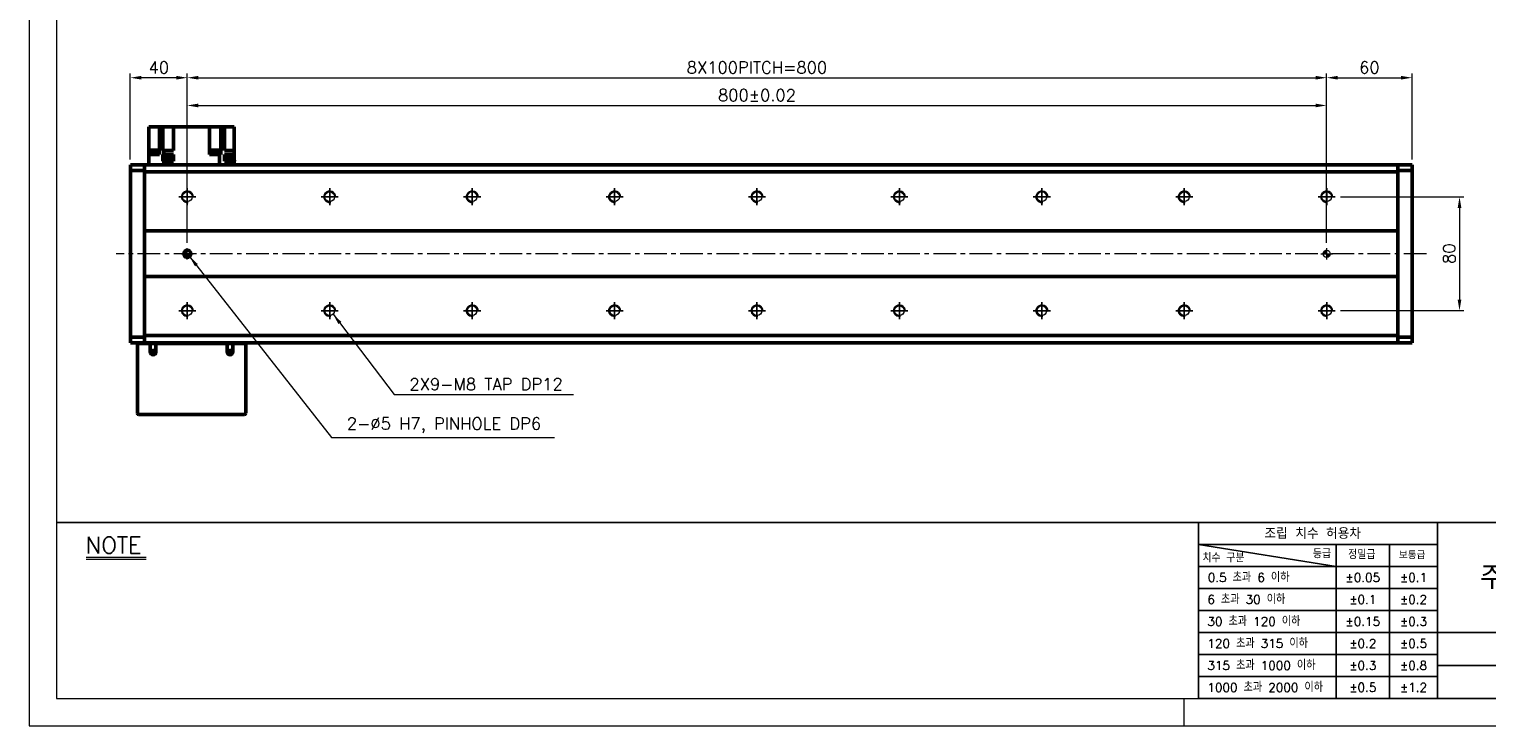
# Model space of a CAD drawing. Header units: millimetres. Extents: x 46891 to 50168, y 6223 to 9676.
# Tile 1 of 5: x 48547 to 49570, y 8529 to 9018. Entities that reach past the tile are written whole.
import ezdxf

# ---------------------------------------------------------------- set-up
doc = ezdxf.new("R2010")
doc.units = ezdxf.units.MM
doc.header["$LTSCALE"] = 0.5
doc.linetypes.add('CENTER', pattern=[50.8, 31.75, -6.35, 6.35, -6.35])
doc.layers.get('0').update_dxf_attribs({"lineweight": 20})
for name, color, linetype, lineweight in [('1', 1, 'CENTER', 13), ('4', 4, 'Continuous', 13), ('외형선(ISO)', 7, 'Continuous', 50)]:
    doc.layers.add(name, color=color, linetype=linetype, lineweight=lineweight)
for name, color, linetype in [('3', 3, 'Continuous'), ('C', 1, 'CENTER'), ('DIM', 4, 'Continuous')]:
    doc.layers.add(name, color=color, linetype=linetype)
doc.styles.add('DSR TEXT', font='romans.shx', dxfattribs={"bigfont": 'whgtxt.shx'})
doc.styles.get("Standard").update_dxf_attribs({"font": 'romans.shx', "bigfont": 'whgtxt.shx'})
doc.dimstyles.new('DSR', dxfattribs={"dimscale": 2, "dimtxt": 3, "dimasz": 3, "dimexe": 0.5, "dimexo": 0.5, "dimgap": 0.5, "dimtad": 1, "dimdsep": 46, "dimtxsty": 'Standard', "dimcen": 2.5, "dimclrd": 4, "dimclre": 4, "dimclrt": 2, "dimadec": 0, "dimazin": 2, "dimtfac": 1, "dimtmove": 0, "dimatfit": 3, "dimfxl": 0, "dimlwd": -1, "dimlwe": -1, "dimarcsym": 0})

# ---------------------------------------------------------------- blocks, each defined once
blk = doc.blocks.new('A$C13F00394')
for p, q in [((-202.34, 25.67), (-191.42, 25.67)), ((-202.34, 25.3), (-191.42, 25.3))]:
    blk.add_line(p, q)
at = {"layer": '3'}
for p, q in [((0, 32), (-207.68, 32)), ((0, 32), (202.32, 32)), ((0, 32), (0, 0)), ((43.43, 32), (43.43, 0)), ((0, 28), (25, 24)), ((43.43, 28), (0, 28)), ((25, 28), (25, 0)), ((34.7, 28), (34.7, 0)), ((43.43, 24), (0, 24)), ((43.43, 20), (0, 20)), ((43.43, 16), (0, 16)), ((0, 12), (129.32, 12)), ((43.43, 8), (0, 8)), ((97.32, 6), (43.43, 6)), ((43.43, 4), (0, 4)), ((0, 0), (202.32, 0))]:
    blk.add_line(p, q, dxfattribs=at)
at = {"color": 0, "style": 'DSR TEXT'}
for s, height, p in [('조립 치수 허용차', 2, (11.97, 29.02)), ('등급', 1.5, (20.77, 25.52)), ('정밀급', 1.5, (27.18, 25.37)), ('보통급', 1.3, (36.41, 25.38)), ('치수 구분', 1.5, (0.69, 24.78)), (' 0.5 초과 6 이하', 1.6, (0.56, 21.19)), (' 6 초과 30 이하', 1.6, (0.49, 17.19)), (' 30 초과 120 이하', 1.6, (0.49, 13.19)), (' 120 초과 315 이하', 1.6, (0.49, 9.19)), (' 315 초과 1000 이하', 1.6, (0.49, 5.19)), (' 1000 초과 2000 이하', 1.6, (0.49, 1.19))]:
    blk.add_text(s, height=height, dxfattribs=at).set_placement(p)
at = {"color": 7, "insert": (70.37, 22), "char_height": 4.2, "attachment_point": 5, "style": 'DSR TEXT'}
blk.add_mtext('주식회사 디에스알', dxfattribs=at)
at = {"color": 0, "char_height": 1.6, "attachment_point": 5, "style": 'DSR TEXT'}
for s, insert in [('%%P0.05', (29.85, 22)), ('%%P0.1', (39.07, 22)), ('%%P0.1', (29.85, 18)), ('%%P0.2', (39.07, 18)), ('%%P0.15', (29.85, 14)), ('%%P0.3', (39.07, 14)), ('%%P0.2', (29.85, 10)), ('%%P0.5', (39.07, 10)), ('%%P0.3', (29.85, 6)), ('%%P0.8', (39.07, 6)), ('%%P0.5', (29.85, 2)), ('%%P1.2', (39.07, 2))]:
    blk.add_mtext(s, dxfattribs=dict(at, insert=insert))
at = {"layer": '4', "color": 0, "style": 'DSR TEXT'}
blk.add_text('NOTE', height=3, dxfattribs=at).set_placement((-202.39, 26.38))
blk = doc.blocks.new('A$C1C1952E1')
at = {"color": 1}
blk.add_lwpolyline([(0, 0), (420, 0), (420, 297), (0, 297)], close=True, dxfattribs=at)
at = {"color": 3}
blk.add_lwpolyline([(5, 5), (415, 5), (415, 292), (5, 292)], close=True, dxfattribs=at)
blk = doc.blocks.new('A$C33E56CC6')
h = blk.add_hatch()
h.set_pattern_fill('ANSI31', color=256, style=0)
h.set_pattern_definition([(45, (-7065.45672, -6508.5399), (-0.0883883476, 0.0883883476), [])])
h.paths.add_polyline_path([(4, 6.5, 0.414214), (1.5, 4), (4, 4)])
h.paths.add_polyline_path([(6.5, 4), (4, 4), (4, 1.5, 0.414214)])
blk.add_circle((4, 4), 2.5)
at = {"layer": '1'}
for p, q in [((0, 4), (8, 4)), ((4, 0), (4, 8))]:
    blk.add_line(p, q, dxfattribs=at)
blk = doc.blocks.new('tap8')
blk.add_circle((0, 0), 3.4)
at = {"layer": 'C', "color": 1, "linetype": 'CENTER'}
for p, q in [((-6, 0), (6, 0)), ((0, -6), (0, 6))]:
    blk.add_line(p, q, dxfattribs=at)
at = {"layer": 'DIM', "color": 3}
blk.add_arc((0, 0), 4, 263.8455, 189.4314, dxfattribs=at)
blk = doc.blocks.new('*D114')
at = {"color": 1, "linetype": 'ByBlock'}
for p, q in [((48657.7, 8868.3), (48657.7, 8967.8)), ((49457.7, 8868.3), (49457.7, 8967.8)), ((48665.5, 8964.8), (49449.9, 8964.8))]:
    blk.add_line(p, q, dxfattribs=at)
at = {"color": 1}
for points in [[(48665.5, 8966.1), (48665.5, 8963.5), (48657.7, 8964.8)], [(49449.9, 8966.1), (49449.9, 8963.5), (49457.7, 8964.8)]]:
    blk.add_solid(points, dxfattribs=at)
at = {"layer": 'Defpoints', "color": 0}
for p in [(49457.7, 8964.8), (48657.7, 8864.7), (49457.7, 8864.7)]:
    blk.add_point(p, dxfattribs=at)
at = {"color": 3, "insert": (49057.7, 8972), "char_height": 8.4, "attachment_point": 5, "style": 'DSR TEXT'}
blk.add_mtext('800%%P0.02', dxfattribs=at)
blk = doc.blocks.new('*D116')
at = {"color": 1, "linetype": 'ByBlock'}
for p, q in [((49457.7, 8911.9), (49457.7, 8987.3)), ((49517.7, 8926.8), (49517.7, 8987.3)), ((49465.5, 8984.3), (49509.9, 8984.3))]:
    blk.add_line(p, q, dxfattribs=at)
at = {"color": 1}
for points in [[(49465.5, 8985.6), (49465.5, 8983), (49457.7, 8984.3)], [(49509.9, 8985.6), (49509.9, 8983), (49517.7, 8984.3)]]:
    blk.add_solid(points, dxfattribs=at)
at = {"layer": 'Defpoints', "color": 0}
for p in [(49517.7, 8984.3), (49517.7, 8923.2), (49457.7, 8908.3)]:
    blk.add_point(p, dxfattribs=at)
at = {"color": 3, "insert": (49487.7, 8991.5), "char_height": 8.4, "attachment_point": 5, "style": 'DSR TEXT'}
blk.add_mtext('60', dxfattribs=at)
blk = doc.blocks.new('*D117')
at = {"color": 1, "linetype": 'ByBlock'}
for p, q in [((48617.7, 8926.8), (48617.7, 8987.3)), ((48657.7, 8868.3), (48657.7, 8987.3)), ((48649.9, 8984.3), (48625.5, 8984.3))]:
    blk.add_line(p, q, dxfattribs=at)
at = {"color": 1}
for points in [[(48625.5, 8985.6), (48625.5, 8983), (48617.7, 8984.3)], [(48649.9, 8985.6), (48649.9, 8983), (48657.7, 8984.3)]]:
    blk.add_solid(points, dxfattribs=at)
at = {"layer": 'Defpoints', "color": 0}
for p in [(48617.7, 8984.3), (48617.7, 8923.2), (48657.7, 8864.7)]:
    blk.add_point(p, dxfattribs=at)
at = {"color": 3, "insert": (48637.7, 8991.5), "char_height": 8.4, "attachment_point": 5, "style": 'DSR TEXT'}
blk.add_mtext('40', dxfattribs=at)
blk = doc.blocks.new('*D118')
at = {"color": 1, "linetype": 'ByBlock'}
for p, q in [((49467.4, 8900.7), (49554, 8900.7)), ((49551, 8892.8), (49551, 8828.5)), ((49467.4, 8820.7), (49554, 8820.7))]:
    blk.add_line(p, q, dxfattribs=at)
at = {"color": 1}
for points in [[(49549.7, 8892.8), (49552.3, 8892.8), (49551, 8900.7)], [(49549.7, 8828.5), (49552.3, 8828.5), (49551, 8820.7)]]:
    blk.add_solid(points, dxfattribs=at)
at = {"layer": 'Defpoints', "color": 0}
for p in [(49463.8, 8900.7), (49463.8, 8820.7), (49551, 8820.7)]:
    blk.add_point(p, dxfattribs=at)
at = {"color": 3, "insert": (49543.8, 8860.7), "char_height": 8.4, "attachment_point": 5, "rotation": 90, "style": 'DSR TEXT'}
blk.add_mtext('80', dxfattribs=at)
blk = doc.blocks.new('*D131')
at = {"color": 1, "linetype": 'ByBlock'}
for p, q in [((48657.7, 8910.3), (48657.7, 8987.3)), ((49457.7, 8910.3), (49457.7, 8987.3)), ((48665.5, 8984.3), (49449.9, 8984.3))]:
    blk.add_line(p, q, dxfattribs=at)
at = {"color": 1}
for points in [[(48665.5, 8985.6), (48665.5, 8983), (48657.7, 8984.3)], [(49449.9, 8985.6), (49449.9, 8983), (49457.7, 8984.3)]]:
    blk.add_solid(points, dxfattribs=at)
at = {"layer": 'Defpoints', "color": 0}
for p in [(49457.7, 8984.3), (48657.7, 8906.7), (49457.7, 8906.7)]:
    blk.add_point(p, dxfattribs=at)
at = {"color": 3, "insert": (49057.7, 8991.5), "char_height": 8.4, "attachment_point": 5, "style": 'DSR TEXT'}
blk.add_mtext('8X100PITCH=800', dxfattribs=at)

msp = doc.modelspace()

# ---------------------------------------------------------------- linework, layer by layer
at = {"color": 1}
msp.add_line((49357.48132, 8548.30052), (49357.48132, 8528.99552), dxfattribs=at)
at = {"layer": '1'}
msp.add_line((49527.72397, 8860.65025), (48607.72397, 8860.65025), dxfattribs=at)
at = {"layer": '3'}
msp.add_line((49367.8386, 8548.30052), (50148.98632, 8548.30052), dxfattribs=at)
at = {"layer": '외형선(ISO)'}
for p, q in [((48630.72397, 8930.25025), (48630.72397, 8949.75025)), ((48630.72397, 8949.75025), (48634.72397, 8949.75025)), ((48638.22397, 8949.75025), (48634.72397, 8949.75025)), ((48640.44535, 8949.75025), (48638.22397, 8949.75025)), ((48638.22397, 8930.25025), (48638.22397, 8949.75025)), ((48640.44535, 8933.25025), (48640.44535, 8949.75025)), ((48640.44535, 8949.75025), (48644.42397, 8949.75025)), ((48647.92397, 8949.75025), (48644.42397, 8949.75025)), ((48647.92397, 8949.75025), (48673.22397, 8949.75025)), ((48647.92397, 8949.75025), (48647.92397, 8933.25025)), ((48673.22397, 8930.25025), (48673.22397, 8949.75025)), ((48676.72397, 8949.75025), (48673.22397, 8949.75025)), ((48676.72397, 8949.75025), (48681.23205, 8949.75025)), ((48683.72397, 8949.75025), (48681.23205, 8949.75025)), ((48681.23205, 8930.25025), (48681.23205, 8949.75025)), ((48687.22397, 8949.75025), (48683.72397, 8949.75025)), ((48683.72397, 8933.25025), (48683.72397, 8949.75025)), ((48687.22397, 8949.75025), (48690.72397, 8949.75025)), ((48690.72397, 8933.25025), (48690.72397, 8949.75025)), ((48630.68906, 8926.45025), (48630.72397, 8926.45025)), ((48630.68906, 8925.75025), (48630.68906, 8926.45025)), ((48630.72397, 8925.75025), (48630.68906, 8925.75025)), ((48630.72397, 8923.15025), (48630.72397, 8930.25025)), ((48630.72397, 8930.25025), (48636.28395, 8930.25025)), ((48631.23527, 8930.75025), (48637.23527, 8930.75025)), ((48631.23527, 8930.25025), (48631.23527, 8930.75025)), ((48631.28527, 8931.45025), (48637.18527, 8931.45025)), ((48631.28527, 8930.75025), (48631.28527, 8931.45025)), ((48631.43527, 8933.45025), (48637.03527, 8933.45025)), ((48631.43527, 8931.45025), (48631.43527, 8933.45025)), ((48638.22397, 8930.25025), (48636.28395, 8930.25025)), ((48637.03527, 8931.45025), (48637.03527, 8933.45025)), ((48637.18527, 8930.75025), (48637.18527, 8931.45025)), ((48637.23527, 8930.25025), (48637.23527, 8930.75025)), ((48640.7653, 8933.25025), (48640.44535, 8933.25025)), ((48640.44535, 8925.75025), (48640.44535, 8930.25025)), ((48640.44535, 8930.25025), (48640.7653, 8930.25025)), ((48640.7653, 8925.75025), (48640.44535, 8925.75025)), ((48640.7653, 8933.25025), (48641.16461, 8933.25025)), ((48641.16461, 8930.25025), (48640.7653, 8930.25025)), ((48640.7653, 8925.75025), (48641.16461, 8925.75025)), ((48641.11122, 8926.45025), (48647.01122, 8926.45025)), ((48641.11122, 8925.75025), (48641.11122, 8926.45025)), ((48641.16461, 8933.25025), (48647.92397, 8933.25025)), ((48641.16461, 8930.25025), (48641.16461, 8933.25025)), ((48647.92397, 8930.25025), (48641.16461, 8930.25025)), ((48641.16461, 8925.75025), (48643.60869, 8925.75025)), ((48641.16461, 8923.15025), (48641.16461, 8925.75025)), ((48641.26122, 8928.45025), (48646.86122, 8928.45025)), ((48641.26122, 8926.45025), (48641.26122, 8928.45025)), ((48644.51376, 8925.75025), (48643.60869, 8925.75025)), ((48644.51376, 8925.75025), (48647.92397, 8925.75025)), ((48646.86122, 8926.45025), (48646.86122, 8928.45025)), ((48647.01122, 8925.75025), (48647.01122, 8926.45025)), ((48647.92397, 8930.25025), (48647.92397, 8925.75025)), ((48673.22397, 8930.25025), (48680.28334, 8930.25025)), ((48674.01994, 8930.75025), (48680.01994, 8930.75025)), ((48674.01994, 8930.25025), (48674.01994, 8930.75025)), ((48674.06994, 8931.45025), (48679.96994, 8931.45025)), ((48674.06994, 8930.75025), (48674.06994, 8931.45025)), ((48674.21994, 8933.45025), (48679.81994, 8933.45025)), ((48674.21994, 8931.45025), (48674.21994, 8933.45025)), ((48679.81994, 8931.45025), (48679.81994, 8933.45025)), ((48679.96994, 8930.75025), (48679.96994, 8931.45025)), ((48680.01994, 8930.25025), (48680.01994, 8930.75025)), ((48680.28334, 8923.15025), (48680.28334, 8930.25025)), ((48680.28334, 8930.25025), (48680.68265, 8930.25025)), ((48681.23205, 8930.25025), (48680.68265, 8930.25025)), ((48685.16399, 8933.25025), (48683.72397, 8933.25025)), ((48683.72397, 8925.75025), (48683.72397, 8930.25025)), ((48683.72397, 8930.25025), (48685.16399, 8930.25025)), ((48685.16399, 8925.75025), (48683.72397, 8925.75025)), ((48684.85889, 8926.45025), (48690.75889, 8926.45025)), ((48684.85889, 8925.75025), (48684.85889, 8926.45025)), ((48685.00889, 8928.45025), (48690.60889, 8928.45025)), ((48685.00889, 8926.45025), (48685.00889, 8928.45025)), ((48685.16399, 8933.25025), (48690.72397, 8933.25025)), ((48690.72397, 8930.25025), (48685.16399, 8930.25025)), ((48685.16399, 8925.75025), (48690.72397, 8925.75025)), ((48690.60889, 8926.45025), (48690.60889, 8928.45025)), ((48690.72397, 8933.25025), (48690.72397, 8930.25025)), ((48690.72397, 8930.25025), (48690.72397, 8926.45025)), ((48690.72397, 8923.15025), (48690.72397, 8925.75025)), ((48690.75889, 8925.75025), (48690.72397, 8925.75025)), ((48690.75889, 8925.75025), (48690.75889, 8926.45025)), ((48617.72397, 8923.15025), (48617.72397, 8922.27157)), ((48627.72397, 8923.15025), (48617.72397, 8923.15025)), ((48617.72397, 8919.15025), (48617.72397, 8922.27157)), ((48617.72397, 8802.15025), (48617.72397, 8919.15025)), ((48627.72397, 8919.15025), (48617.72397, 8919.15025)), ((48627.72397, 8923.15025), (48627.72397, 8922.27157)), ((49507.72397, 8923.15025), (48627.72397, 8923.15025)), ((48627.72397, 8922.27157), (48627.72397, 8923.15025)), ((48627.72397, 8918.15025), (48627.72397, 8922.27157)), ((48627.72397, 8922.27157), (48627.72397, 8919.15025)), ((48627.72397, 8876.65025), (48627.72397, 8918.15025)), ((48627.72397, 8918.15025), (49507.72397, 8918.15025)), ((49507.72397, 8922.27157), (49507.72397, 8923.15025)), ((49507.72397, 8923.15025), (49507.72397, 8922.27157)), ((49507.72397, 8923.15025), (49517.72397, 8923.15025)), ((49507.72397, 8922.27157), (49507.72397, 8918.15025)), ((49507.72397, 8919.15025), (49507.72397, 8922.27157)), ((49507.72397, 8919.15025), (49517.72397, 8919.15025)), ((49507.72397, 8918.15025), (49507.72397, 8876.65025)), ((49517.72397, 8922.27157), (49517.72397, 8923.15025)), ((49517.72397, 8922.27157), (49517.72397, 8919.15025)), ((49517.72397, 8919.15025), (49517.72397, 8802.15025)), ((48627.72397, 8875.7967), (48627.72397, 8876.65025)), ((49507.72397, 8876.65025), (48627.72397, 8876.65025)), ((48627.72397, 8875.44315), (48627.72397, 8875.7967)), ((48627.72397, 8845.85736), (48627.72397, 8875.44315)), ((48627.72397, 8875.44315), (48627.72397, 8845.85736)), ((49507.72397, 8876.65025), (49507.72397, 8875.7967)), ((49507.72397, 8875.7967), (49507.72397, 8875.44315)), ((49507.72397, 8875.44315), (49507.72397, 8845.85736)), ((49507.72397, 8845.85736), (49507.72397, 8875.44315)), ((48627.72397, 8845.50381), (48627.72397, 8845.85736)), ((48627.72397, 8844.65025), (48627.72397, 8845.50381)), ((48627.72397, 8803.15025), (48627.72397, 8844.65025)), ((48627.72397, 8844.65025), (49507.72397, 8844.65025)), ((49507.72397, 8845.85736), (49507.72397, 8845.50381)), ((49507.72397, 8845.50381), (49507.72397, 8844.65025)), ((49507.72397, 8844.65025), (49507.72397, 8803.15025)), ((48627.72397, 8799.02893), (48627.72397, 8803.15025)), ((49507.72397, 8803.15025), (48627.72397, 8803.15025)), ((49507.72397, 8803.15025), (49507.72397, 8799.02893)), ((48617.72397, 8799.02893), (48617.72397, 8802.15025)), ((48627.72397, 8802.15025), (48617.72397, 8802.15025)), ((48617.72397, 8799.02893), (48617.72397, 8798.15025)), ((48627.72397, 8798.15025), (48617.72397, 8798.15025)), ((48622.72397, 8797.65025), (48623.72397, 8797.65025)), ((48622.72397, 8797.65025), (48622.72397, 8748.65025)), ((48623.72397, 8797.65025), (48631.72397, 8797.65025)), ((48627.72397, 8802.15025), (48627.72397, 8799.02893)), ((48627.72397, 8799.02893), (48627.72397, 8798.15025)), ((48627.72397, 8798.15025), (48627.72397, 8799.02893)), ((49507.72397, 8798.15025), (48627.72397, 8798.15025)), ((48631.72397, 8797.65025), (48635.72397, 8797.65025)), ((48631.72397, 8791.65025), (48631.72397, 8797.65025)), ((48635.72397, 8797.65025), (48635.72397, 8791.65025)), ((48635.72397, 8797.65025), (48685.72397, 8797.65025)), ((48645.07397, 8798.11025), (48676.37397, 8798.11025)), ((48645.07397, 8797.76525), (48645.07397, 8798.11025)), ((48645.07397, 8797.76525), (48676.37397, 8797.76525)), ((48676.37397, 8797.76525), (48676.37397, 8798.11025)), ((48685.72397, 8797.65025), (48689.72397, 8797.65025)), ((48685.72397, 8791.65025), (48685.72397, 8797.65025)), ((48689.72397, 8797.65025), (48689.72397, 8791.65025)), ((48689.72397, 8797.65025), (48697.72397, 8797.65025)), ((48697.72397, 8797.65025), (48698.72397, 8797.65025)), ((48698.72397, 8748.65025), (48698.72397, 8797.65025)), ((49507.72397, 8799.02893), (49507.72397, 8802.15025)), ((49507.72397, 8802.15025), (49517.72397, 8802.15025)), ((49507.72397, 8798.15025), (49507.72397, 8799.02893)), ((49507.72397, 8799.02893), (49507.72397, 8798.15025)), ((49507.72397, 8798.15025), (49517.72397, 8798.15025)), ((49517.72397, 8802.15025), (49517.72397, 8799.02893)), ((49517.72397, 8798.15025), (49517.72397, 8799.02893)), ((48623.72397, 8747.65025), (48697.72397, 8747.65025))]:
    msp.add_line(p, q, dxfattribs=at)
for centre, radius in [((48657.72397, 8860.65025), 2.5), ((48633.72397, 8791.65025), 1.2295), ((48687.72397, 8791.65025), 1.2295)]:
    msp.add_circle(centre, radius, dxfattribs=at)
for centre, radius, start, end in [((48633.72397, 8791.65025), 2, 180, 0), ((48687.72397, 8791.65025), 2, 180, 0), ((48623.72397, 8748.65025), 1, 180, 270), ((48697.72397, 8748.65025), 1, 270, 0)]:
    msp.add_arc(centre, radius, start, end, dxfattribs=at)

# ---------------------------------------------------------------- block references
at = {"xscale": 3.861000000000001, "yscale": 3.861000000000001, "zscale": 3.861000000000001}
for name, p in [('A$C1C1952E1', (48546.67132, 8528.99552)), ('A$C13F00394', (49367.83861, 8548.30052))]:
    msp.add_blockref(name, p, dxfattribs=at)
at = {"rotation": 90}
for p in [(48657.72397, 8900.65025), (48757.72397, 8900.65025), (48857.72397, 8900.65025), (48957.72397, 8900.65025), (49057.72397, 8900.65025), (49157.72397, 8900.65025), (49257.72397, 8900.65025), (49357.72397, 8900.65025), (49457.72397, 8900.65025), (48657.72397, 8820.65025), (48757.72397, 8820.65025), (48857.72397, 8820.65025), (48957.72397, 8820.65025), (49057.72397, 8820.65025), (49157.72397, 8820.65025), (49257.72397, 8820.65025), (49357.72397, 8820.65025), (49457.72397, 8820.65025)]:
    msp.add_blockref('tap8', p, dxfattribs=at)
for p in [(48653.72397, 8856.65025), (49453.72397, 8856.65025)]:
    msp.add_blockref('A$C33E56CC6', p)

# ---------------------------------------------------------------- texts
at = {"color": 3, "char_height": 8.4, "attachment_point": 7, "style": 'DSR TEXT'}
for s, insert in [('2X9-M8 TAP DP12', (48813.69665, 8764.79774)), ('2-%%C5 H7, PINHOLE DP6', (48769.71358, 8734.54552))]:
    msp.add_mtext(s, dxfattribs=dict(at, insert=insert))

# ---------------------------------------------------------------- dimensions: what is measured, and where the dimension line sits
for base, p1, p2, picture, middle in [((48617.72397, 8984.32485), (48657.72397, 8864.65025), (48617.72397, 8923.15025), '*D117', (48637.72397, 8984.32485)), ((49517.72397, 8984.32485), (49457.72397, 8908.26189), (49517.72397, 8923.15025), '*D116', (49487.72397, 8984.32485))]:
    dim = msp.add_linear_dim(base=base, p1=p1, p2=p2, dimstyle='DSR', override={"dimscale": 3, "dimtxt": 2.8, "dimasz": 2.600136, "dimexe": 1, "dimexo": 1.2, "dimgap": 1, "dimdec": 4, "dimtxsty": 'DSR TEXT', "dimclrd": 1, "dimclre": 1, "dimclrt": 3, "dimtdec": 4, "dimtix": 1})
    dim.commit()
    dim.dimension.update_dxf_attribs({"geometry": picture, "text_midpoint": middle, "dimtype": 160})
for base, p1, p2, text, picture, middle in [((49457.72397, 8984.32485), (48657.72397, 8906.69722), (49457.72397, 8906.69722), '8X100PITCH=<>', '*D131', (49057.72397, 8991.52485)), ((49457.72397, 8964.84233), (48657.72397, 8864.65025), (49457.72397, 8864.65025), '<>%%P0.02', '*D114', (49057.72397, 8972.04233))]:
    dim = msp.add_linear_dim(base=base, p1=p1, p2=p2, text=text, dimstyle='DSR', override={"dimscale": 3, "dimtxt": 2.8, "dimasz": 2.600136, "dimexe": 1, "dimexo": 1.2, "dimgap": 1, "dimdec": 4, "dimtxsty": 'DSR TEXT', "dimclrd": 1, "dimclre": 1, "dimclrt": 3, "dimtdec": 4, "dimtix": 1})
    dim.commit()
    dim.dimension.update_dxf_attribs({"geometry": picture, "text_midpoint": middle})
dim = msp.add_linear_dim(base=(49550.97331, 8820.65025), p1=(49463.77095, 8900.65025), p2=(49463.77095, 8820.65025), angle=90, dimstyle='DSR', override={"dimscale": 3, "dimtxt": 2.8, "dimasz": 2.600136, "dimexe": 1, "dimexo": 1.2, "dimgap": 1, "dimdec": 4, "dimtxsty": 'DSR TEXT', "dimclrd": 1, "dimclre": 1, "dimclrt": 3, "dimtdec": 4, "dimtix": 1})
dim.commit()
dim.dimension.update_dxf_attribs({"geometry": '*D118', "text_midpoint": (49543.77331, 8860.65025)})

# ---------------------------------------------------------------- leaders
at = {"annotation_type": 0, "has_hookline": 1, "hookline_direction": 0}
for points, text_width in [([(48659.30235, 8858.71151), (48758.91317, 8731.54552), (48766.71358, 8731.54552)], 145.875), ([(48760.10506, 8818.22323), (48802.89624, 8761.79774), (48810.69665, 8761.79774)], 115.25)]:
    msp.add_leader(points, dimstyle='DSR', override={"dimscale": 3, "dimtxt": 2.8, "dimasz": 2.600136, "dimexe": 1, "dimexo": 1.2, "dimgap": 1, "dimdec": 4, "dimtxsty": 'DSR TEXT', "dimclrd": 1, "dimclre": 1, "dimclrt": 3, "dimtdec": 4, "dimtix": 1}, dxfattribs=dict(at, text_width=text_width))

doc.saveas('drawing.dxf')
